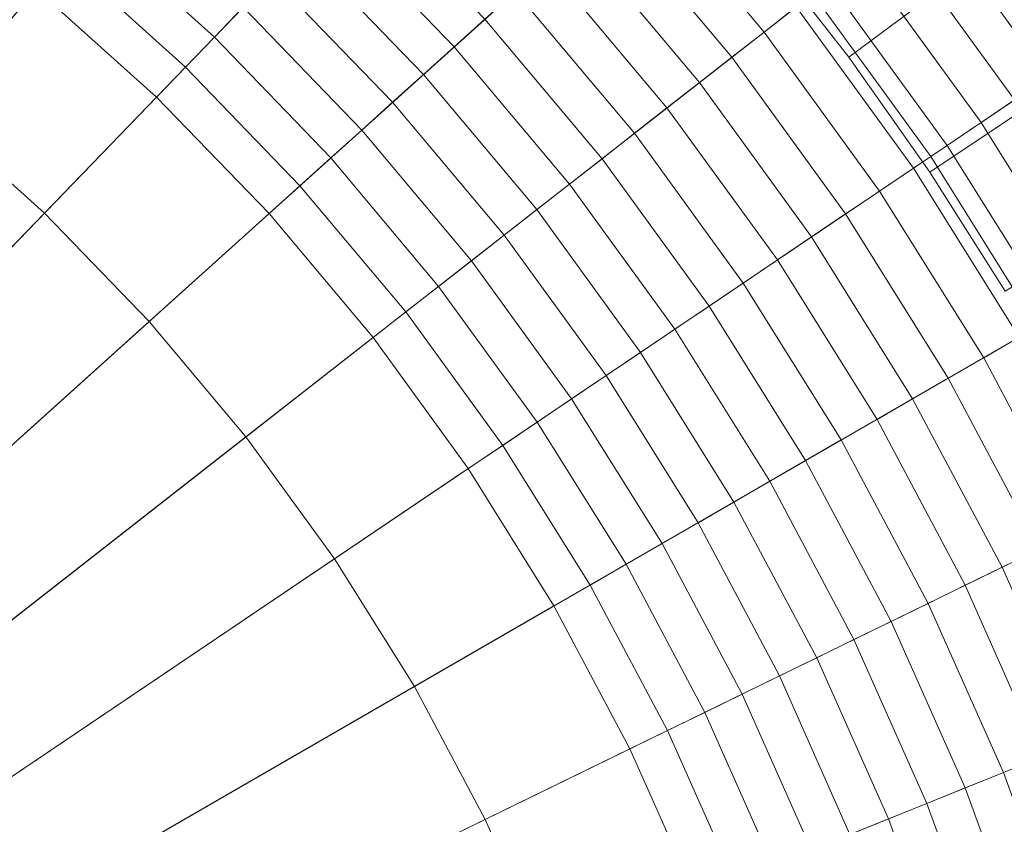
# Model space of a CAD drawing. Header units: centimetres. Extents: x -21.9 to 23.1, y -23 to 22.
# Tile 153 of 192: x 5.7 to 9.1, y 2.8 to 5.6. Entities that reach past the tile are written whole.
import ezdxf

# ---------------------------------------------------------------- set-up
doc = ezdxf.new("R2010")
doc.units = ezdxf.units.CM
doc.header["$LTSCALE"] = 2.54
doc.layers.add('Lucido design-1', color=7, linetype='Continuous')

# ---------------------------------------------------------------- blocks, each defined once
blk = doc.blocks.new('Gruppo-2-1')
at = {"color": 5, "linetype": 'Continuous', "lineweight": 9}
for points in [[(18.325, 12.6485, -949.2271), (17.658, 13.5033, -949.2271), (8.2871, 5.8128, -949.2271), (8.5881, 5.4271, -949.2271)], [(8.5881, 5.4271, -1010.9271), (8.2871, 5.8128, -1010.9271), (17.3497, 13.2503, -1010.9271), (18.0047, 12.411, -1010.9271)], [(8.8731, 5.0819, -949.2271), (8.4629, 5.6466, -949.2271), (18.0001, 13.098, -949.2271), (18.907, 11.8498, -949.2271)], [(18.9495, 11.7622, -949.2271), (18.325, 12.6485, -949.2271), (8.5881, 5.4271, -949.2271), (8.8698, 5.0272, -949.2271)], [(8.8698, 5.0272, -1010.9271), (8.5881, 5.4271, -1010.9271), (18.0047, 12.411, -1010.9271), (18.6178, 11.5407, -1010.9271)], [(9.243, 4.49, -949.2271), (8.8731, 5.0819, -949.2271), (18.907, 11.8498, -949.2271), (19.7245, 10.5415, -949.2271)], [(19.5299, 10.8465, -949.2271), (18.9495, 11.7622, -949.2271), (8.8698, 5.0272, -949.2271), (9.1317, 4.614, -949.2271)], [(9.1317, 4.614, -1010.9271), (8.8698, 5.0272, -1010.9271), (18.6178, 11.5407, -1010.9271), (19.1878, 10.6414, -1010.9271)], [(5.4037, 5.2353, -950.2271), (4.9912, 5.5576, -950.2271), (6.4606, 7.5802, -950.2271), (7.0106, 7.1504, -950.2271)], [(5.7927, 4.885, -950.2271), (5.4037, 5.2353, -950.2271), (7.0106, 7.1504, -950.2271), (7.5293, 6.6834, -950.2271)], [(6.1563, 4.5085, -950.2271), (5.7927, 4.885, -950.2271), (7.5293, 6.6834, -950.2271), (8.0142, 6.1813, -950.2271)], [(9.6293, 5.5919, -935.4055), (9.1816, 6.2081, -935.4055), (9.0717, 6.1223, -935.4452), (9.5136, 5.514, -935.4452)], [(6.4928, 4.1075, -950.2271), (6.1563, 4.5085, -950.2271), (8.0142, 6.1813, -950.2271), (8.4629, 5.6466, -950.2271)], [(8.4056, 5.6019, -935.6511), (7.9602, 6.1327, -935.6511), (7.8546, 6.0376, -935.6799), (8.2936, 5.5144, -935.6799)], [(9.5136, 5.514, -935.4452), (9.0717, 6.1223, -935.4452), (8.9614, 6.0361, -935.4834), (9.3977, 5.4357, -935.4834)], [(8.2936, 5.5144, -935.6799), (7.8546, 6.0376, -935.6799), (7.7488, 5.9423, -935.7072), (8.1814, 5.4267, -935.7072)], [(9.3977, 5.4357, -935.4834), (8.9614, 6.0361, -935.4834), (8.8509, 5.9498, -935.5201), (9.2813, 5.3573, -935.5201)], [(5.764, 5.6648, -935.9022), (5.3207, 6.0112, -935.9022), (2.4046, 1.9975, -936.1081), (2.5751, 1.8643, -936.1081)], [(6.4834, 5.6003, -935.8681), (6.0428, 5.997, -935.8681), (5.9499, 5.8864, -935.881), (6.3831, 5.4964, -935.881)], [(7.3233, 5.5592, -935.8003), (6.8835, 6.0146, -935.8003), (6.7837, 5.9113, -935.8197), (7.2165, 5.4631, -935.8197)], [(8.1814, 5.4267, -935.7072), (7.7488, 5.9423, -935.7072), (7.6427, 5.8468, -935.7328), (8.0689, 5.3388, -935.7328)], [(9.2813, 5.3573, -935.5201), (8.8509, 5.9498, -935.5201), (8.74, 5.8631, -935.5552), (9.1647, 5.2786, -935.5552)], [(7.2165, 5.4631, -935.8197), (6.7837, 5.9113, -935.8197), (6.6837, 5.8077, -935.8374), (7.1096, 5.3668, -935.8374)], [(6.3831, 5.4964, -935.881), (5.9499, 5.8864, -935.881), (5.857, 5.7756, -935.8924), (6.2826, 5.3924, -935.8924)], [(9.1647, 5.2786, -935.5552), (8.74, 5.8631, -935.5552), (8.6288, 5.7763, -935.5887), (9.0477, 5.1997, -935.5887)], [(8.0689, 5.3388, -935.7328), (7.6427, 5.8468, -935.7328), (7.5364, 5.7511, -935.7569), (7.9562, 5.2508, -935.7569)], [(7.1096, 5.3668, -935.8374), (6.6837, 5.8077, -935.8374), (6.5836, 5.7041, -935.8535), (7.0025, 5.2703, -935.8535)], [(8.5881, 5.4271, -949.2271), (8.2871, 5.8128, -949.2271), (8.2871, 5.8128, -1010.9271), (8.5881, 5.4271, -1010.9271)], [(6.2826, 5.3924, -935.8924), (5.857, 5.7756, -935.8924), (5.764, 5.6648, -935.9022), (6.1821, 5.2883, -935.9022)], [(7.9562, 5.2508, -935.7569), (7.5364, 5.7511, -935.7569), (7.43, 5.6553, -935.7794), (7.8434, 5.1626, -935.7794)], [(9.0477, 5.1997, -935.5887), (8.6288, 5.7763, -935.5887), (8.5174, 5.6892, -935.6207), (8.9305, 5.1206, -935.6207)], [(7.0025, 5.2703, -935.8535), (6.5836, 5.7041, -935.8535), (6.4834, 5.6003, -935.8681), (6.8952, 5.1738, -935.8681)], [(8.9305, 5.1206, -935.6207), (8.5174, 5.6892, -935.6207), (8.4056, 5.6019, -935.6511), (8.8129, 5.0413, -935.6511)], [(6.1821, 5.2883, -935.9022), (5.764, 5.6648, -935.9022), (2.5751, 1.8643, -936.1081), (2.7358, 1.7196, -936.1081)], [(7.8434, 5.1626, -935.7794), (7.43, 5.6553, -935.7794), (7.3233, 5.5592, -935.8003), (7.7303, 5.0743, -935.8003)], [(6.8005, 3.6839, -950.2271), (6.4928, 4.1075, -950.2271), (8.4629, 5.6466, -950.2271), (8.8731, 5.0819, -950.2271)], [(8.8731, 5.0819, -950.2271), (8.4629, 5.6466, -950.2271), (8.4629, 5.6466, -949.2271), (8.8731, 5.0819, -949.2271)], [(6.8952, 5.1738, -935.8681), (6.4834, 5.6003, -935.8681), (6.3831, 5.4964, -935.881), (6.7879, 5.0771, -935.881)], [(8.8129, 5.0413, -935.6511), (8.4056, 5.6019, -935.6511), (8.2936, 5.5144, -935.6799), (8.6951, 4.9618, -935.6799)], [(7.7303, 5.0743, -935.8003), (7.3233, 5.5592, -935.8003), (7.2165, 5.4631, -935.8197), (7.617, 4.9858, -935.8197)], [(8.6951, 4.9618, -935.6799), (8.2936, 5.5144, -935.6799), (8.1814, 5.4267, -935.7072), (8.577, 4.8822, -935.7072)], [(6.7879, 5.0771, -935.881), (6.3831, 5.4964, -935.881), (6.2826, 5.3924, -935.8924), (6.6805, 4.9804, -935.8924)], [(7.617, 4.9858, -935.8197), (7.2165, 5.4631, -935.8197), (7.1096, 5.3668, -935.8374), (7.5036, 4.8972, -935.8374)], [(8.577, 4.8822, -935.7072), (8.1814, 5.4267, -935.7072), (8.0689, 5.3388, -935.7328), (8.4587, 4.8024, -935.7328)], [(8.8698, 5.0272, -949.2271), (8.5881, 5.4271, -949.2271), (8.5881, 5.4271, -1010.9271), (8.8698, 5.0272, -1010.9271)], [(6.6805, 4.9804, -935.8924), (6.2826, 5.3924, -935.8924), (6.1821, 5.2883, -935.9022), (6.573, 4.8836, -935.9022)], [(7.5036, 4.8972, -935.8374), (7.1096, 5.3668, -935.8374), (7.0025, 5.2703, -935.8535), (7.39, 4.8084, -935.8535)], [(8.4587, 4.8024, -935.7328), (8.0689, 5.3388, -935.7328), (7.9562, 5.2508, -935.7569), (8.3401, 4.7224, -935.7569)], [(6.573, 4.8836, -935.9022), (6.1821, 5.2883, -935.9022), (2.7358, 1.7196, -936.1081), (2.8861, 1.5639, -936.1081)], [(9.5476, 4.6658, -935.5552), (9.1647, 5.2786, -935.5552), (9.0477, 5.1997, -935.5887), (9.4254, 4.5953, -935.5887)], [(7.39, 4.8084, -935.8535), (7.0025, 5.2703, -935.8535), (6.8952, 5.1738, -935.8681), (7.2763, 4.7196, -935.8681)], [(8.3401, 4.7224, -935.7569), (7.9562, 5.2508, -935.7569), (7.8434, 5.1626, -935.7794), (8.2214, 4.6423, -935.7794)], [(2.3281, 1.2974, -948.7081), (2.1978, 1.4147, -948.7081), (5.4037, 5.2353, -948.7081), (5.7927, 4.885, -948.7081)], [(5.7927, 4.885, -948.7081), (5.4037, 5.2353, -948.7081), (5.4037, 5.2353, -950.2271), (5.7927, 4.885, -950.2271)], [(7.2763, 4.7196, -935.8681), (6.8952, 5.1738, -935.8681), (6.7879, 5.0771, -935.881), (7.1625, 4.6307, -935.881)], [(9.4254, 4.5953, -935.5887), (9.0477, 5.1997, -935.5887), (8.9305, 5.1206, -935.6207), (9.3029, 4.5246, -935.6207)], [(8.2214, 4.6423, -935.7794), (7.8434, 5.1626, -935.7794), (7.7303, 5.0743, -935.8003), (8.1024, 4.5621, -935.8003)], [(9.3029, 4.5246, -935.6207), (8.9305, 5.1206, -935.6207), (8.8129, 5.0413, -935.6511), (9.1801, 4.4537, -935.6511)], [(7.1625, 4.6307, -935.881), (6.7879, 5.0771, -935.881), (6.6805, 4.9804, -935.8924), (7.0486, 4.5417, -935.8924)], [(7.078, 3.24, -950.2271), (6.8005, 3.6839, -950.2271), (8.8731, 5.0819, -950.2271), (9.243, 4.49, -950.2271)], [(8.1024, 4.5621, -935.8003), (7.7303, 5.0743, -935.8003), (7.617, 4.9858, -935.8197), (7.9833, 4.4817, -935.8197)], [(9.243, 4.49, -950.2271), (8.8731, 5.0819, -950.2271), (8.8731, 5.0819, -949.2271), (9.243, 4.49, -949.2271)], [(9.1801, 4.4537, -935.6511), (8.8129, 5.0413, -935.6511), (8.6951, 4.9618, -935.6799), (9.057, 4.3826, -935.6799)], [(9.1317, 4.614, -949.2271), (8.8698, 5.0272, -949.2271), (8.8698, 5.0272, -1010.9271), (9.1317, 4.614, -1010.9271)], [(7.0486, 4.5417, -935.8924), (6.6805, 4.9804, -935.8924), (6.573, 4.8836, -935.9022), (6.9346, 4.4526, -935.9022)], [(7.9833, 4.4817, -935.8197), (7.617, 4.9858, -935.8197), (7.5036, 4.8972, -935.8374), (7.8639, 4.4012, -935.8374)], [(9.057, 4.3826, -935.6799), (8.6951, 4.9618, -935.6799), (8.577, 4.8822, -935.7072), (8.9337, 4.3114, -935.7072)], [(7.8639, 4.4012, -935.8374), (7.5036, 4.8972, -935.8374), (7.39, 4.8084, -935.8535), (7.7445, 4.3206, -935.8535)], [(2.4499, 1.1712, -948.7081), (2.3281, 1.2974, -948.7081), (5.7927, 4.885, -948.7081), (6.1563, 4.5085, -948.7081)], [(6.9346, 4.4526, -935.9022), (6.573, 4.8836, -935.9022), (2.8861, 1.5639, -936.1081), (3.0252, 1.3982, -936.1081)], [(6.1563, 4.5085, -948.7081), (5.7927, 4.885, -948.7081), (5.7927, 4.885, -950.2271), (6.1563, 4.5085, -950.2271)], [(8.9337, 4.3114, -935.7072), (8.577, 4.8822, -935.7072), (8.4587, 4.8024, -935.7328), (8.8101, 4.24, -935.7328)], [(7.7445, 4.3206, -935.8535), (7.39, 4.8084, -935.8535), (7.2763, 4.7196, -935.8681), (7.6248, 4.2399, -935.8681)], [(8.8101, 4.24, -935.7328), (8.4587, 4.8024, -935.7328), (8.3401, 4.7224, -935.7569), (8.6862, 4.1685, -935.7569)], [(7.6248, 4.2399, -935.8681), (7.2763, 4.7196, -935.8681), (7.1625, 4.6307, -935.881), (7.5051, 4.1592, -935.881)], [(8.6862, 4.1685, -935.7569), (8.3401, 4.7224, -935.7569), (8.2214, 4.6423, -935.7794), (8.5622, 4.0969, -935.7794)], [(7.5051, 4.1592, -935.881), (7.1625, 4.6307, -935.881), (7.0486, 4.5417, -935.8924), (7.3852, 4.0783, -935.8924)], [(8.5622, 4.0969, -935.7794), (8.2214, 4.6423, -935.7794), (8.1024, 4.5621, -935.8003), (8.4379, 4.0252, -935.8003)], [(8.4379, 4.0252, -935.8003), (8.1024, 4.5621, -935.8003), (7.9833, 4.4817, -935.8197), (8.3134, 3.9533, -935.8197)], [(7.3852, 4.0783, -935.8924), (7.0486, 4.5417, -935.8924), (6.9346, 4.4526, -935.9022), (7.2653, 3.9974, -935.9022)], [(2.5627, 1.0369, -948.7081), (2.4499, 1.1712, -948.7081), (6.1563, 4.5085, -948.7081), (6.4928, 4.1075, -948.7081)], [(6.4928, 4.1075, -948.7081), (6.1563, 4.5085, -948.7081), (6.1563, 4.5085, -950.2271), (6.4928, 4.1075, -950.2271)], [(7.3237, 2.7778, -950.2271), (7.078, 3.24, -950.2271), (9.243, 4.49, -950.2271), (9.5707, 3.8737, -950.2271)], [(7.2653, 3.9974, -935.9022), (6.9346, 4.4526, -935.9022), (3.0252, 1.3982, -936.1081), (3.1523, 1.2232, -936.1081)], [(8.3134, 3.9533, -935.8197), (7.9833, 4.4817, -935.8197), (7.8639, 4.4012, -935.8374), (8.1888, 3.8813, -935.8374)], [(9.5054, 3.8419, -935.6511), (9.1801, 4.4537, -935.6511), (9.057, 4.3826, -935.6799), (9.3777, 3.7796, -935.6799)], [(8.1888, 3.8813, -935.8374), (7.8639, 4.4012, -935.8374), (7.7445, 4.3206, -935.8535), (8.064, 3.8093, -935.8535)], [(9.3777, 3.7796, -935.6799), (9.057, 4.3826, -935.6799), (8.9337, 4.3114, -935.7072), (9.2497, 3.7171, -935.7072)], [(8.064, 3.8093, -935.8535), (7.7445, 4.3206, -935.8535), (7.6248, 4.2399, -935.8681), (7.939, 3.7371, -935.8681)], [(9.2497, 3.7171, -935.7072), (8.9337, 4.3114, -935.7072), (8.8101, 4.24, -935.7328), (9.1214, 3.6546, -935.7328)], [(7.939, 3.7371, -935.8681), (7.6248, 4.2399, -935.8681), (7.5051, 4.1592, -935.881), (7.8139, 3.6649, -935.881)], [(9.1214, 3.6546, -935.7328), (8.8101, 4.24, -935.7328), (8.6862, 4.1685, -935.7569), (8.9929, 3.5919, -935.7569)], [(7.8139, 3.6649, -935.881), (7.5051, 4.1592, -935.881), (7.3852, 4.0783, -935.8924), (7.6887, 3.5926, -935.8924)], [(8.9929, 3.5919, -935.7569), (8.6862, 4.1685, -935.7569), (8.5622, 4.0969, -935.7794), (8.8641, 3.5291, -935.7794)], [(2.6657, 0.895, -948.7081), (2.5627, 1.0369, -948.7081), (6.4928, 4.1075, -948.7081), (6.8005, 3.6839, -948.7081)], [(6.8005, 3.6839, -948.7081), (6.4928, 4.1075, -948.7081), (6.4928, 4.1075, -950.2271), (6.8005, 3.6839, -950.2271)], [(7.6887, 3.5926, -935.8924), (7.3852, 4.0783, -935.8924), (7.2653, 3.9974, -935.9022), (7.5634, 3.5203, -935.9022)], [(8.8641, 3.5291, -935.7794), (8.5622, 4.0969, -935.7794), (8.4379, 4.0252, -935.8003), (8.7351, 3.4662, -935.8003)], [(8.7351, 3.4662, -935.8003), (8.4379, 4.0252, -935.8003), (8.3134, 3.9533, -935.8197), (8.6059, 3.4032, -935.8197)], [(7.5634, 3.5203, -935.9022), (7.2653, 3.9974, -935.9022), (3.1523, 1.2232, -936.1081), (3.267, 1.0397, -936.1081)], [(8.6059, 3.4032, -935.8197), (8.3134, 3.9533, -935.8197), (8.1888, 3.8813, -935.8374), (8.4766, 3.3401, -935.8374)], [(7.5366, 2.2995, -950.2271), (7.3237, 2.7778, -950.2271), (9.5707, 3.8737, -950.2271), (9.8546, 3.2361, -950.2271)], [(8.4766, 3.3401, -935.8374), (8.1888, 3.8813, -935.8374), (8.064, 3.8093, -935.8535), (8.3471, 3.2769, -935.8535)], [(8.3471, 3.2769, -935.8535), (8.064, 3.8093, -935.8535), (7.939, 3.7371, -935.8681), (8.2174, 3.2136, -935.8681)], [(8.2174, 3.2136, -935.8681), (7.939, 3.7371, -935.8681), (7.8139, 3.6649, -935.881), (8.0876, 3.1503, -935.881)], [(9.5234, 3.1023, -935.7072), (9.2497, 3.7171, -935.7072), (9.1214, 3.6546, -935.7328), (9.3911, 3.0488, -935.7328)], [(2.7587, 0.7463, -948.7081), (2.6657, 0.895, -948.7081), (6.8005, 3.6839, -948.7081), (7.078, 3.24, -948.7081)], [(7.078, 3.24, -948.7081), (6.8005, 3.6839, -948.7081), (6.8005, 3.6839, -950.2271), (7.078, 3.24, -950.2271)], [(8.0876, 3.1503, -935.881), (7.8139, 3.6649, -935.881), (7.6887, 3.5926, -935.8924), (7.9576, 3.087, -935.8924)], [(9.3911, 3.0488, -935.7328), (9.1214, 3.6546, -935.7328), (8.9929, 3.5919, -935.7569), (9.2585, 2.9952, -935.7569)], [(7.9576, 3.087, -935.8924), (7.6887, 3.5926, -935.8924), (7.5634, 3.5203, -935.9022), (7.8276, 3.0235, -935.9022)], [(9.2585, 2.9952, -935.7569), (8.9929, 3.5919, -935.7569), (8.8641, 3.5291, -935.7794), (9.1257, 2.9416, -935.7794)], [(9.1257, 2.9416, -935.7794), (8.8641, 3.5291, -935.7794), (8.7351, 3.4662, -935.8003), (8.9926, 2.8878, -935.8003)], [(7.8276, 3.0235, -935.9022), (7.5634, 3.5203, -935.9022), (3.267, 1.0397, -936.1081), (3.3685, 0.8487, -936.1081)], [(8.9926, 2.8878, -935.8003), (8.7351, 3.4662, -935.8003), (8.6059, 3.4032, -935.8197), (8.8594, 2.834, -935.8197)], [(8.8594, 2.834, -935.8197), (8.6059, 3.4032, -935.8197), (8.4766, 3.3401, -935.8374), (8.7259, 2.7801, -935.8374)], [(8.7259, 2.7801, -935.8374), (8.4766, 3.3401, -935.8374), (8.3471, 3.2769, -935.8535), (8.5923, 2.7261, -935.8535)], [(8.5923, 2.7261, -935.8535), (8.3471, 3.2769, -935.8535), (8.2174, 3.2136, -935.8681), (8.4585, 2.672, -935.8681)], [(2.841, 0.5914, -948.7081), (2.7587, 0.7463, -948.7081), (7.078, 3.24, -948.7081), (7.3237, 2.7778, -948.7081)], [(7.3237, 2.7778, -948.7081), (7.078, 3.24, -948.7081), (7.078, 3.24, -950.2271), (7.3237, 2.7778, -950.2271)], [(7.7157, 1.8076, -950.2271), (7.5366, 2.2995, -950.2271), (9.8546, 3.2361, -950.2271), (10.0933, 2.5802, -950.2271)], [(8.4585, 2.672, -935.8681), (8.2174, 3.2136, -935.8681), (8.0876, 3.1503, -935.881), (8.3246, 2.6179, -935.881)], [(8.3246, 2.6179, -935.881), (8.0876, 3.1503, -935.881), (7.9576, 3.087, -935.8924), (8.1906, 2.5638, -935.8924)], [(8.1906, 2.5638, -935.8924), (7.9576, 3.087, -935.8924), (7.8276, 3.0235, -935.9022), (8.0564, 2.5096, -935.9022)], [(8.0564, 2.5096, -935.9022), (7.8276, 3.0235, -935.9022), (3.3685, 0.8487, -936.1081), (3.4565, 0.6511, -936.1081)], [(9.4819, 2.3815, -935.7569), (9.2585, 2.9952, -935.7569), (9.1257, 2.9416, -935.7794), (9.3456, 2.3372, -935.7794)], [(9.3456, 2.3372, -935.7794), (9.1257, 2.9416, -935.7794), (8.9926, 2.8878, -935.8003), (9.2092, 2.2929, -935.8003)], [(9.2092, 2.2929, -935.8003), (8.9926, 2.8878, -935.8003), (8.8594, 2.834, -935.8197), (9.0725, 2.2485, -935.8197)], [(9.0725, 2.2485, -935.8197), (8.8594, 2.834, -935.8197), (8.7259, 2.7801, -935.8374), (8.9356, 2.204, -935.8374)], [(2.9123, 0.4312, -948.7081), (2.841, 0.5914, -948.7081), (7.3237, 2.7778, -948.7081), (7.5366, 2.2995, -948.7081)], [(7.5366, 2.2995, -948.7081), (7.3237, 2.7778, -948.7081), (7.3237, 2.7778, -950.2271), (7.5366, 2.2995, -950.2271)], [(8.9356, 2.204, -935.8374), (8.7259, 2.7801, -935.8374), (8.5923, 2.7261, -935.8535), (8.7985, 2.1595, -935.8535)]]:
    blk.add_3dface(points, dxfattribs=at)

msp = doc.modelspace()

# ---------------------------------------------------------------- block references
at = {"layer": 'Lucido design-1', "color": 5, "true_color": 0x0000ff}
msp.add_blockref('Gruppo-2-1', (0, 0), dxfattribs=at)

doc.saveas('drawing.dxf')
